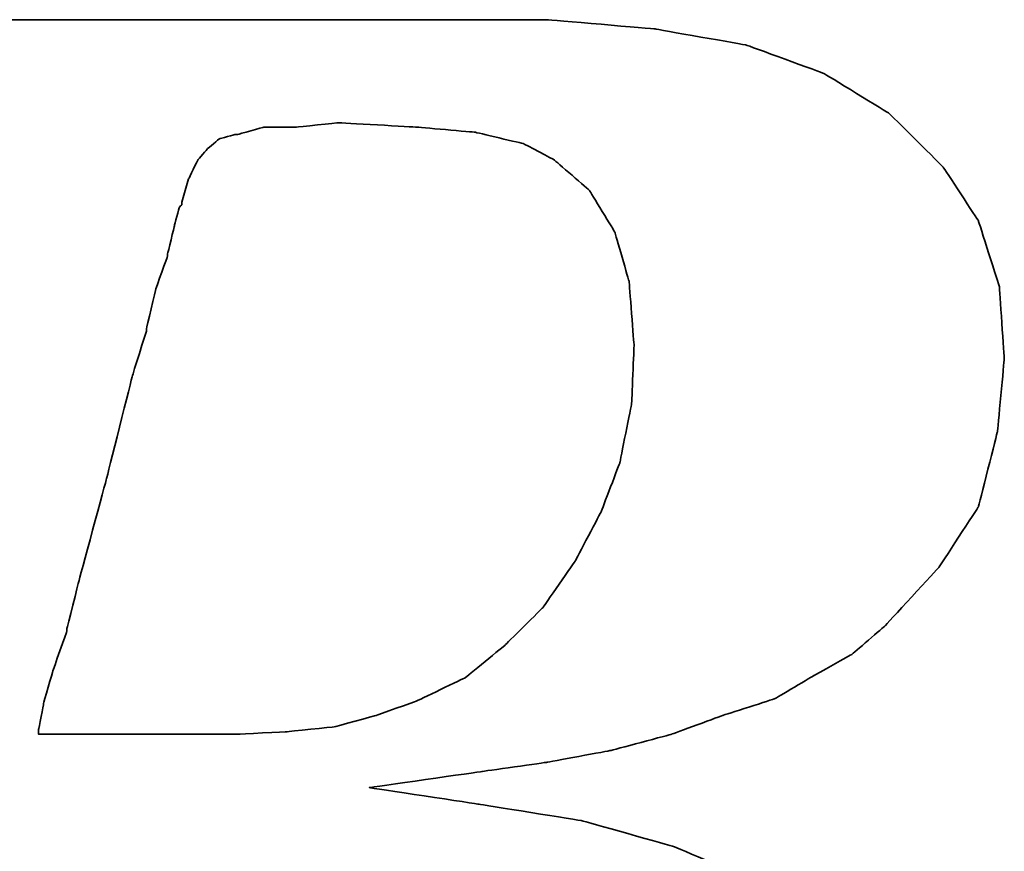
# Model space of a CAD drawing. Header units: millimetres. Extents: x 4 to 341, y 78 to 202.
# Tile 31 of 51: x 256.56 to 257.82, y 111.28 to 112.35. Entities that reach past the tile are written whole.
import ezdxf

# ---------------------------------------------------------------- set-up
doc = ezdxf.new("R2010")
doc.units = ezdxf.units.MM
doc.header["$LTSCALE"] = 0.15
doc.layers.add('DIM', color=4, linetype='CONTINUOUS')
doc.layers.add('layer 1', color=7, linetype='CONTINUOUS')

# ---------------------------------------------------------------- blocks, each defined once
blk = doc.blocks.new('TBI MOTION logo(完整正式版)')
at = {"layer": 'layer 1', "color": 22, "lineweight": 35}
for points, knots in [([(-64.65375, -6.86375), (-64.65375, -6.86375), (-64.84375, -7.29625), (-64.84375, -7.29625), (-64.84375, -7.29625), (-64.84375, -7.29625), (-64.86875, -7.34375), (-64.86875, -7.34375), (-64.86875, -7.34375), (-64.86875, -7.34375), (-64.86875, -7.36875), (-64.86875, -7.36875), (-64.86875, -7.36875), (-64.86875, -7.36875), (-65.15375, -7.65375), (-65.15375, -7.65375), (-65.15375, -7.65375), (-65.15375, -7.65375), (-65.17875, -7.65375), (-65.17875, -7.65375), (-65.17875, -7.65375), (-65.17875, -7.65375), (-65.20375, -7.67875), (-65.20375, -7.67875), (-65.20375, -7.67875), (-65.20375, -7.67875), (-65.58875, -7.87125), (-65.58875, -7.87125), (-65.58875, -7.87125), (-65.58875, -7.87125), (-65.63375, -7.87125), (-65.63375, -7.87125), (-65.63375, -7.87125), (-65.63375, -7.87125), (-65.65875, -7.89375), (-65.65875, -7.89375), (-65.65875, -7.89375), (-65.65875, -7.89375), (-66.09375, -7.94375), (-66.09375, -7.94375), (-66.09375, -7.94375), (-66.09375, -7.94375), (-66.11375, -7.94375), (-66.11375, -7.94375), (-66.11375, -7.94375), (-66.11375, -7.94375), (-66.16375, -7.94375), (-66.16375, -7.94375), (-66.16375, -7.94375), (-66.16375, -7.94375), (-66.30875, -7.94375), (-66.30875, -7.94375), (-66.30875, -7.94375), (-66.30875, -7.94375), (-66.69375, -7.94375), (-66.69375, -7.94375), (-66.69375, -7.94375), (-66.69375, -7.94375), (-67.07375, -7.94375), (-67.07375, -7.94375), (-67.07375, -7.94375), (-67.07375, -7.94375), (-67.12375, -7.94375), (-67.12375, -7.94375), (-67.12375, -7.94375), (-67.12375, -7.94375), (-67.12375, -7.96625), (-67.12375, -7.96625), (-67.12375, -7.96625), (-67.12375, -7.96625), (-67.14875, -7.99125), (-67.14875, -7.99125), (-67.14875, -7.99125), (-67.14875, -7.99125), (-67.24375, -8.34875), (-67.24375, -8.34875), (-67.24375, -8.34875), (-67.24375, -8.34875), (-67.31375, -8.68625), (-67.31375, -8.68625), (-67.31375, -8.68625), (-67.31375, -8.68625), (-67.26875, -8.68625), (-67.26875, -8.68625), (-67.26875, -8.68625), (-67.26875, -8.68625), (-67.07375, -8.68625), (-67.07375, -8.68625), (-67.07375, -8.68625), (-67.07375, -8.68625), (-66.54875, -8.68625), (-66.54875, -8.68625), (-66.54875, -8.68625), (-66.54875, -8.68625), (-65.82625, -8.68625), (-65.82625, -8.68625), (-65.82625, -8.68625), (-65.82625, -8.68625), (-65.01375, -8.68625), (-65.01375, -8.68625), (-65.01375, -8.68625), (-65.01375, -8.68625), (-64.05375, -8.68625), (-64.05375, -8.68625), (-64.05375, -8.68625), (-64.05375, -8.68625), (-62.08375, -8.68625), (-62.08375, -8.68625), (-62.08375, -8.68625), (-62.08375, -8.68625), (-60.06875, -8.68625), (-60.06875, -8.68625), (-60.06875, -8.68625), (-60.06875, -8.68625), (-59.10875, -8.68625), (-59.10875, -8.68625), (-59.10875, -8.68625), (-59.10875, -8.68625), (-58.29375, -8.68625), (-58.29375, -8.68625), (-58.29375, -8.68625), (-58.29375, -8.68625), (-57.57375, -8.68625), (-57.57375, -8.68625), (-57.57375, -8.68625), (-57.57375, -8.68625), (-57.04875, -8.68625), (-57.04875, -8.68625), (-57.04875, -8.68625), (-57.04875, -8.68625), (-56.85375, -8.68625), (-56.85375, -8.68625), (-56.85375, -8.68625), (-56.85375, -8.68625), (-56.70875, -8.68625), (-56.70875, -8.68625), (-56.70875, -8.68625), (-56.70875, -8.68625), (-56.61375, -8.68625), (-56.61375, -8.68625), (-56.61375, -8.68625), (-56.61375, -8.68625), (-56.56875, -8.68625), (-56.56875, -8.68625), (-56.56875, -8.68625), (-56.56875, -8.68625), (-55.65375, -8.63875), (-55.65375, -8.63875), (-55.65375, -8.63875), (-55.65375, -8.63875), (-54.76875, -8.51875), (-54.76875, -8.51875), (-54.76875, -8.51875), (-54.76875, -8.51875), (-53.90375, -8.30375), (-53.90375, -8.30375), (-53.90375, -8.30375), (-53.90375, -8.30375), (-53.08875, -8.03875), (-53.08875, -8.03875), (-53.08875, -8.03875), (-53.08875, -8.03875), (-52.34375, -7.65375), (-52.34375, -7.65375), (-52.34375, -7.65375), (-52.34375, -7.65375), (-51.69875, -7.29625), (-51.69875, -7.29625), (-51.69875, -7.29625), (-51.69875, -7.29625), (-51.21875, -6.91125), (-51.21875, -6.91125), (-51.21875, -6.91125), (-51.21875, -6.91125), (-50.83375, -6.50375), (-50.83375, -6.50375), (-50.83375, -6.50375), (-50.83375, -6.50375), (-50.44875, -5.94875), (-50.44875, -5.94875), (-50.44875, -5.94875), (-50.44875, -5.94875), (-50.13875, -5.30375), (-50.13875, -5.30375), (-50.13875, -5.30375), (-50.13875, -5.30375), (-49.99375, -4.65375), (-49.99375, -4.65375), (-49.99375, -4.65375), (-49.99375, -4.65375), (-49.92375, -3.98375), (-49.92375, -3.98375), (-49.92375, -3.98375), (-49.92375, -3.98375), (-49.99375, -3.19374), (-49.99375, -3.19374), (-49.99375, -3.19374), (-49.99375, -3.19374), (-50.23374, -2.44874), (-50.23374, -2.44874), (-50.23374, -2.44874), (-50.23374, -2.44874), (-50.59375, -1.87374), (-50.59375, -1.87374), (-50.59375, -1.87374), (-50.59375, -1.87374), (-51.09875, -1.31874), (-51.09875, -1.31874), (-51.09875, -1.31874), (-51.09875, -1.31874), (-51.74375, -0.81875), (-51.74375, -0.81875), (-51.74375, -0.81875), (-51.74375, -0.81875), (-52.53875, -0.48125), (-52.53875, -0.48125), (-52.53875, -0.48125), (-52.53875, -0.48125), (-53.47375, -0.21875), (-53.47375, -0.21875), (-53.47375, -0.21875), (-53.47375, -0.21875), (-54.52875, -0.04874), (-54.52875, -0.04874), (-54.52875, -0.04874), (-54.52875, -0.04874), (-55.65375, 0.12125), (-55.65375, 0.12125), (-55.65375, 0.12125), (-55.65375, 0.12125), (-54.50375, 0.28624), (-54.50375, 0.28624), (-54.50375, 0.28624), (-54.50375, 0.28624), (-53.83375, 0.38124), (-53.83375, 0.38124), (-53.83375, 0.38124), (-53.83375, 0.38124), (-53.18375, 0.50125), (-53.18375, 0.50125), (-53.18375, 0.50125), (-53.18375, 0.50125), (-52.55875, 0.66874), (-52.55875, 0.66874), (-52.55875, 0.66874), (-52.55875, 0.66874), (-52.03375, 0.86124), (-52.03375, 0.86124), (-52.03375, 0.86124), (-52.03375, 0.86124), (-51.50374, 1.03124), (-51.50374, 1.03124), (-51.50374, 1.03124), (-51.50374, 1.03124), (-51.09875, 1.27125), (-51.09875, 1.27125), (-51.09875, 1.27125), (-51.09875, 1.27125), (-50.71375, 1.48624), (-50.71375, 1.48624), (-50.71375, 1.48624), (-50.71375, 1.48624), (-50.37625, 1.77625), (-50.37625, 1.77625), (-50.37625, 1.77625), (-50.37625, 1.77625), (-49.82375, 2.37625), (-49.82375, 2.37625), (-49.82375, 2.37625), (-49.82375, 2.37625), (-49.41875, 2.99625), (-49.41875, 2.99625), (-49.41875, 2.99625), (-49.41875, 2.99625), (-49.22375, 3.76625), (-49.22375, 3.76625), (-49.22375, 3.76625), (-49.22375, 3.76625), (-49.15375, 4.50874), (-49.15375, 4.50874), (-49.15375, 4.50874), (-49.15375, 4.50874), (-49.20375, 5.25125), (-49.20375, 5.25125), (-49.20375, 5.25125), (-49.20375, 5.25125), (-49.41875, 5.92625), (-49.41875, 5.92625), (-49.41875, 5.92625), (-49.41875, 5.92625), (-49.77875, 6.47625), (-49.77875, 6.47625), (-49.77875, 6.47625), (-49.77875, 6.47625), (-50.33125, 7.02624), (-50.33125, 7.02624), (-50.33125, 7.02624), (-50.33125, 7.02624), (-51.00125, 7.43625), (-51.00125, 7.43625), (-51.00125, 7.43625), (-51.00125, 7.43625), (-51.79375, 7.72625), (-51.79375, 7.72625), (-51.79375, 7.72625), (-51.79375, 7.72625), (-52.72875, 7.89124), (-52.72875, 7.89124), (-52.72875, 7.89124), (-52.72875, 7.89124), (-53.83375, 7.98625), (-53.83375, 7.98625), (-53.83375, 7.98625), (-53.83375, 7.98625), (-53.92875, 7.98625), (-53.92875, 7.98625), (-53.92875, 7.98625), (-53.92875, 7.98625), (-54.26375, 7.98625), (-54.26375, 7.98625), (-54.26375, 7.98625), (-54.26375, 7.98625), (-54.74375, 7.98625), (-54.74375, 7.98625), (-54.74375, 7.98625), (-54.74375, 7.98625), (-55.36875, 7.98625), (-55.36875, 7.98625), (-55.36875, 7.98625), (-55.36875, 7.98625), (-56.13375, 7.98625), (-56.13375, 7.98625), (-56.13375, 7.98625), (-56.13375, 7.98625), (-56.94875, 7.98625), (-56.94875, 7.98625), (-56.94875, 7.98625), (-56.94875, 7.98625), (-58.77625, 7.98625), (-58.77625, 7.98625), (-58.77625, 7.98625), (-58.77625, 7.98625), (-60.59875, 7.98625), (-60.59875, 7.98625), (-60.59875, 7.98625), (-60.59875, 7.98625), (-61.41375, 7.98625), (-61.41375, 7.98625), (-61.41375, 7.98625), (-61.41375, 7.98625), (-62.17875, 7.98625), (-62.17875, 7.98625), (-62.17875, 7.98625), (-62.17875, 7.98625), (-62.80375, 7.98625), (-62.80375, 7.98625), (-62.80375, 7.98625), (-62.80375, 7.98625), (-63.30625, 7.98625), (-63.30625, 7.98625), (-63.30625, 7.98625), (-63.30625, 7.98625), (-63.57375, 7.98625), (-63.57375, 7.98625), (-63.57375, 7.98625), (-63.57375, 7.98625), (-63.57375, 7.96375), (-63.57375, 7.96375), (-63.57375, 7.96375), (-63.57375, 7.96375), (-63.59875, 7.94125), (-63.59875, 7.94125), (-63.59875, 7.94125), (-63.59875, 7.94125), (-63.69375, 7.55625), (-63.69375, 7.55625), (-63.69375, 7.55625), (-63.69375, 7.55625), (-63.76375, 7.24624), (-63.76375, 7.24624), (-63.76375, 7.24624), (-63.76375, 7.24624), (-63.23875, 7.24624), (-63.23875, 7.24624), (-63.23875, 7.24624), (-63.23875, 7.24624), (-62.75875, 7.24624), (-62.75875, 7.24624), (-62.75875, 7.24624), (-62.75875, 7.24624), (-62.61125, 7.24624), (-62.61125, 7.24624), (-62.61125, 7.24624), (-62.61125, 7.24624), (-62.56625, 7.24624), (-62.56625, 7.24624), (-62.56625, 7.24624), (-62.56625, 7.24624), (-62.22875, 7.24624), (-62.22875, 7.24624), (-62.22875, 7.24624), (-62.22875, 7.24624), (-62.20375, 7.24624), (-62.20375, 7.24624), (-62.20375, 7.24624), (-62.20375, 7.24624), (-62.17875, 7.21875), (-62.17875, 7.21875), (-62.17875, 7.21875), (-62.17875, 7.21875), (-61.96375, 7.17125), (-61.96375, 7.17125), (-61.96375, 7.17125), (-61.96375, 7.17125), (-61.72375, 7.12624), (-61.72375, 7.12624), (-61.72375, 7.12624), (-61.72375, 7.12624), (-61.70375, 7.12624), (-61.70375, 7.12624), (-61.70375, 7.12624), (-61.70375, 7.12624), (-61.55875, 7.07624), (-61.55875, 7.07624), (-61.55875, 7.07624), (-61.55875, 7.07624), (-61.50875, 7.07624), (-61.50875, 7.07624), (-61.50875, 7.07624), (-61.50875, 7.07624), (-61.48375, 7.02624), (-61.48375, 7.02624), (-61.48375, 7.02624), (-61.48375, 7.02624), (-61.31875, 6.83375), (-61.31875, 6.83375), (-61.31875, 6.83375), (-61.31875, 6.83375), (-61.29375, 6.81125), (-61.29375, 6.81125), (-61.29375, 6.81125), (-61.29375, 6.81125), (-61.29375, 6.78625), (-61.29375, 6.78625), (-61.29375, 6.78625), (-61.29375, 6.78625), (-61.19875, 6.50124), (-61.19875, 6.50124), (-61.19875, 6.50124), (-61.19875, 6.50124), (-61.17375, 6.45124), (-61.17375, 6.45124), (-61.17375, 6.45124), (-61.17375, 6.45124), (-61.19875, 6.40625), (-61.19875, 6.40625), (-61.19875, 6.40625), (-61.19875, 6.40625), (-61.26875, 5.99624), (-61.26875, 5.99624), (-61.26875, 5.99624), (-61.26875, 5.99624), (-61.26875, 5.85125), (-61.26875, 5.85125), (-61.26875, 5.85125), (-61.26875, 5.85125), (-61.26875, 5.82625), (-61.26875, 5.82625), (-61.26875, 5.82625), (-61.26875, 5.82625), (-61.29375, 5.80625), (-61.29375, 5.80625), (-61.29375, 5.80625), (-61.29375, 5.80625), (-61.34125, 5.66125), (-61.34125, 5.66125), (-61.34125, 5.66125), (-61.34125, 5.66125), (-61.41375, 5.44625), (-61.41375, 5.44625), (-61.41375, 5.44625), (-61.41375, 5.44625), (-61.48375, 5.15625), (-61.48375, 5.15625), (-61.48375, 5.15625), (-61.48375, 5.15625), (-61.58375, 4.82124), (-61.58375, 4.82124), (-61.58375, 4.82124), (-61.58375, 4.82124), (-61.79875, 4.00375), (-61.79875, 4.00375), (-61.79875, 4.00375), (-61.79875, 4.00375), (-62.05875, 2.99625), (-62.05875, 2.99625), (-62.05875, 2.99625), (-62.05875, 2.99625), (-62.34875, 1.91625), (-62.34875, 1.91625), (-62.34875, 1.91625), (-62.34875, 1.91625), (-62.97375, -0.41124), (-62.97375, -0.41124), (-62.97375, -0.41124), (-62.97375, -0.41124), (-63.59875, -2.75875), (-63.59875, -2.75875), (-63.59875, -2.75875), (-63.59875, -2.75875), (-63.88375, -3.86374), (-63.88375, -3.86374), (-63.88375, -3.86374), (-63.88375, -3.86374), (-64.14875, -4.82374), (-64.14875, -4.82374), (-64.14875, -4.82374), (-64.14875, -4.82374), (-64.36375, -5.64125), (-64.36375, -5.64125), (-64.36375, -5.64125), (-64.36375, -5.64125), (-64.43625, -5.97625), (-64.43625, -5.97625), (-64.43625, -5.97625), (-64.43625, -5.97625), (-64.50875, -6.28625), (-64.50875, -6.28625), (-64.50875, -6.28625), (-64.50875, -6.28625), (-64.50875, -6.30875), (-64.50875, -6.30875), (-64.50875, -6.30875), (-64.50875, -6.30875), (-64.57875, -6.50375), (-64.57875, -6.50375), (-64.57875, -6.50375), (-64.57875, -6.50375), (-64.62875, -6.69625), (-64.62875, -6.69625), (-64.62875, -6.69625), (-64.62875, -6.69625), (-64.62875, -6.76875), (-64.62875, -6.76875), (-64.62875, -6.76875), (-64.62875, -6.76875), (-64.62875, -6.81375), (-64.62875, -6.81375), (-64.62875, -6.81375), (-64.62875, -6.81375), (-64.62875, -6.83875), (-64.62875, -6.83875), (-64.62875, -6.83875), (-64.62875, -6.83875), (-64.65375, -6.86375), (-64.65375, -6.86375)], [0, 0, 0, 0, 0.00719424, 0.00719424, 0.00719424, 0.00719425, 0.01438849, 0.01438849, 0.01438849, 0.0143885, 0.02158273, 0.02158273, 0.02158273, 0.02158274, 0.02877698, 0.02877698, 0.02877698, 0.02877699, 0.03597122, 0.03597122, 0.03597122, 0.03597123, 0.04316547, 0.04316547, 0.04316547, 0.04316548, 0.05035971, 0.05035971, 0.05035971, 0.05035972, 0.05755396, 0.05755396, 0.05755396, 0.05755397, 0.0647482, 0.0647482, 0.0647482, 0.06474821, 0.07194245, 0.07194245, 0.07194245, 0.07194246, 0.07913669, 0.07913669, 0.07913669, 0.0791367, 0.08633094, 0.08633094, 0.08633094, 0.08633095, 0.09352518, 0.09352518, 0.09352518, 0.09352519, 0.10071942, 0.10071942, 0.10071942, 0.10071943, 0.10791367, 0.10791367, 0.10791367, 0.10791368, 0.11510791, 0.11510791, 0.11510791, 0.11510792, 0.12230216, 0.12230216, 0.12230216, 0.12230217, 0.1294964, 0.1294964, 0.1294964, 0.12949641, 0.13669065, 0.13669065, 0.13669065, 0.13669066, 0.14388489, 0.14388489, 0.14388489, 0.1438849, 0.15107914, 0.15107914, 0.15107914, 0.15107915, 0.15827338, 0.15827338, 0.15827338, 0.15827339, 0.16546763, 0.16546763, 0.16546763, 0.16546764, 0.17266187, 0.17266187, 0.17266187, 0.17266188, 0.17985612, 0.17985612, 0.17985612, 0.17985613, 0.18705036, 0.18705036, 0.18705036, 0.18705037, 0.1942446, 0.1942446, 0.1942446, 0.19424461, 0.20143885, 0.20143885, 0.20143885, 0.20143886, 0.20863309, 0.20863309, 0.20863309, 0.2086331, 0.21582734, 0.21582734, 0.21582734, 0.21582735, 0.22302158, 0.22302158, 0.22302158, 0.22302159, 0.23021583, 0.23021583, 0.23021583, 0.23021584, 0.23741007, 0.23741007, 0.23741007, 0.23741008, 0.24460432, 0.24460432, 0.24460432, 0.24460433, 0.25179856, 0.25179856, 0.25179856, 0.25179857, 0.25899281, 0.25899281, 0.25899281, 0.25899282, 0.26618705, 0.26618705, 0.26618705, 0.26618706, 0.27338129, 0.27338129, 0.27338129, 0.2733813, 0.28057554, 0.28057554, 0.28057554, 0.28057555, 0.28776978, 0.28776978, 0.28776978, 0.28776979, 0.29496403, 0.29496403, 0.29496403, 0.29496404, 0.30215827, 0.30215827, 0.30215827, 0.30215828, 0.30935252, 0.30935252, 0.30935252, 0.30935253, 0.31654676, 0.31654676, 0.31654676, 0.31654677, 0.32374101, 0.32374101, 0.32374101, 0.32374102, 0.33093525, 0.33093525, 0.33093525, 0.33093526, 0.3381295, 0.3381295, 0.3381295, 0.33812951, 0.34532374, 0.34532374, 0.34532374, 0.34532375, 0.35251799, 0.35251799, 0.35251799, 0.352518, 0.35971223, 0.35971223, 0.35971223, 0.35971224, 0.36690647, 0.36690647, 0.36690647, 0.36690648, 0.37410072, 0.37410072, 0.37410072, 0.37410073, 0.38129496, 0.38129496, 0.38129496, 0.38129497, 0.38848921, 0.38848921, 0.38848921, 0.38848922, 0.39568345, 0.39568345, 0.39568345, 0.39568346, 0.4028777, 0.4028777, 0.4028777, 0.40287771, 0.41007194, 0.41007194, 0.41007194, 0.41007195, 0.41726619, 0.41726619, 0.41726619, 0.4172662, 0.42446043, 0.42446043, 0.42446043, 0.42446044, 0.43165468, 0.43165468, 0.43165468, 0.43165469, 0.43884892, 0.43884892, 0.43884892, 0.43884893, 0.44604317, 0.44604317, 0.44604317, 0.44604318, 0.45323741, 0.45323741, 0.45323741, 0.45323742, 0.46043165, 0.46043165, 0.46043165, 0.46043166, 0.4676259, 0.4676259, 0.4676259, 0.46762591, 0.47482014, 0.47482014, 0.47482014, 0.47482015, 0.48201439, 0.48201439, 0.48201439, 0.4820144, 0.48920863, 0.48920863, 0.48920863, 0.48920864, 0.49640288, 0.49640288, 0.49640288, 0.49640289, 0.50359712, 0.50359712, 0.50359712, 0.50359713, 0.51079137, 0.51079137, 0.51079137, 0.51079138, 0.51798561, 0.51798561, 0.51798561, 0.51798562, 0.52517986, 0.52517986, 0.52517986, 0.52517987, 0.5323741, 0.5323741, 0.5323741, 0.53237411, 0.53956835, 0.53956835, 0.53956835, 0.53956836, 0.54676259, 0.54676259, 0.54676259, 0.5467626, 0.55395683, 0.55395683, 0.55395683, 0.55395684, 0.56115108, 0.56115108, 0.56115108, 0.56115109, 0.56834532, 0.56834532, 0.56834532, 0.56834533, 0.57553957, 0.57553957, 0.57553957, 0.57553958, 0.58273381, 0.58273381, 0.58273381, 0.58273382, 0.58992806, 0.58992806, 0.58992806, 0.58992807, 0.5971223, 0.5971223, 0.5971223, 0.59712231, 0.60431655, 0.60431655, 0.60431655, 0.60431656, 0.61151079, 0.61151079, 0.61151079, 0.6115108, 0.61870504, 0.61870504, 0.61870504, 0.61870505, 0.62589928, 0.62589928, 0.62589928, 0.62589929, 0.63309353, 0.63309353, 0.63309353, 0.63309354, 0.64028777, 0.64028777, 0.64028777, 0.64028778, 0.64748201, 0.64748201, 0.64748201, 0.64748202, 0.65467626, 0.65467626, 0.65467626, 0.65467627, 0.6618705, 0.6618705, 0.6618705, 0.66187051, 0.66906475, 0.66906475, 0.66906475, 0.66906476, 0.67625899, 0.67625899, 0.67625899, 0.676259, 0.68345324, 0.68345324, 0.68345324, 0.68345325, 0.69064748, 0.69064748, 0.69064748, 0.69064749, 0.69784173, 0.69784173, 0.69784173, 0.69784174, 0.70503597, 0.70503597, 0.70503597, 0.70503598, 0.71223022, 0.71223022, 0.71223022, 0.71223023, 0.71942446, 0.71942446, 0.71942446, 0.71942447, 0.72661871, 0.72661871, 0.72661871, 0.72661872, 0.73381295, 0.73381295, 0.73381295, 0.73381296, 0.74100719, 0.74100719, 0.74100719, 0.7410072, 0.74820144, 0.74820144, 0.74820144, 0.74820145, 0.75539568, 0.75539568, 0.75539568, 0.75539569, 0.76258993, 0.76258993, 0.76258993, 0.76258994, 0.76978417, 0.76978417, 0.76978417, 0.76978418, 0.77697842, 0.77697842, 0.77697842, 0.77697843, 0.78417266, 0.78417266, 0.78417266, 0.78417267, 0.79136691, 0.79136691, 0.79136691, 0.79136692, 0.79856115, 0.79856115, 0.79856115, 0.79856116, 0.8057554, 0.8057554, 0.8057554, 0.80575541, 0.81294964, 0.81294964, 0.81294964, 0.81294965, 0.82014388, 0.82014388, 0.82014388, 0.82014389, 0.82733813, 0.82733813, 0.82733813, 0.82733814, 0.83453237, 0.83453237, 0.83453237, 0.83453238, 0.84172662, 0.84172662, 0.84172662, 0.84172663, 0.84892086, 0.84892086, 0.84892086, 0.84892087, 0.85611511, 0.85611511, 0.85611511, 0.85611512, 0.86330935, 0.86330935, 0.86330935, 0.86330936, 0.8705036, 0.8705036, 0.8705036, 0.87050361, 0.87769784, 0.87769784, 0.87769784, 0.87769785, 0.88489209, 0.88489209, 0.88489209, 0.8848921, 0.89208633, 0.89208633, 0.89208633, 0.89208634, 0.89928058, 0.89928058, 0.89928058, 0.89928059, 0.90647482, 0.90647482, 0.90647482, 0.90647483, 0.91366906, 0.91366906, 0.91366906, 0.91366907, 0.92086331, 0.92086331, 0.92086331, 0.92086332, 0.92805755, 0.92805755, 0.92805755, 0.92805756, 0.9352518, 0.9352518, 0.9352518, 0.93525181, 0.94244604, 0.94244604, 0.94244604, 0.94244605, 0.94964029, 0.94964029, 0.94964029, 0.9496403, 0.95683453, 0.95683453, 0.95683453, 0.95683454, 0.96402878, 0.96402878, 0.96402878, 0.96402879, 0.97122302, 0.97122302, 0.97122302, 0.97122303, 0.97841727, 0.97841727, 0.97841727, 0.97841728, 0.98561151, 0.98561151, 0.98561151, 0.98561152, 0.99280576, 0.99280576, 0.99280576, 0.99280577, 1, 1, 1, 1]), ([(-57.50375, 6.35625), (-57.50375, 6.35625), (-57.57375, 6.11625), (-57.57375, 6.11625), (-57.57375, 6.11625), (-57.57375, 6.11625), (-57.57375, 6.09125), (-57.57375, 6.09125), (-57.57375, 6.09125), (-57.57375, 6.09125), (-57.59875, 6.06625), (-57.59875, 6.06625), (-57.59875, 6.06625), (-57.59875, 6.06625), (-57.64875, 5.87625), (-57.64875, 5.87625), (-57.64875, 5.87625), (-57.64875, 5.87625), (-57.71875, 5.58875), (-57.71875, 5.58875), (-57.71875, 5.58875), (-57.71875, 5.58875), (-57.71875, 5.56625), (-57.71875, 5.56625), (-57.71875, 5.56625), (-57.71875, 5.56625), (-57.83875, 5.23125), (-57.83875, 5.23125), (-57.83875, 5.23125), (-57.83875, 5.23125), (-57.93625, 4.82124), (-57.93625, 4.82124), (-57.93625, 4.82124), (-57.93625, 4.82124), (-57.93625, 4.79624), (-57.93625, 4.79624), (-57.93625, 4.79624), (-57.93625, 4.79624), (-58.07875, 4.34125), (-58.07875, 4.34125), (-58.07875, 4.34125), (-58.07875, 4.34125), (-58.34375, 3.28625), (-58.34375, 3.28625), (-58.34375, 3.28625), (-58.34375, 3.28625), (-58.62875, 2.23124), (-58.62875, 2.23124), (-58.62875, 2.23124), (-58.62875, 2.23124), (-58.74875, 1.75125), (-58.74875, 1.75125), (-58.74875, 1.75125), (-58.74875, 1.75125), (-58.74875, 1.72625), (-58.74875, 1.72625), (-58.74875, 1.72625), (-58.74875, 1.72625), (-58.89375, 1.31625), (-58.89375, 1.31625), (-58.89375, 1.31625), (-58.89375, 1.31625), (-58.98875, 0.98124), (-58.98875, 0.98124), (-58.98875, 0.98124), (-58.98875, 0.98124), (-59.03875, 0.71625), (-59.03875, 0.71625), (-59.03875, 0.71625), (-59.03875, 0.71625), (-59.03875, 0.66874), (-59.03875, 0.66874), (-59.03875, 0.66874), (-59.03875, 0.66874), (-58.91875, 0.66874), (-58.91875, 0.66874), (-58.91875, 0.66874), (-58.91875, 0.66874), (-58.53375, 0.66874), (-58.53375, 0.66874), (-58.53375, 0.66874), (-58.53375, 0.66874), (-58.10375, 0.66874), (-58.10375, 0.66874), (-58.10375, 0.66874), (-58.10375, 0.66874), (-57.66875, 0.66874), (-57.66875, 0.66874), (-57.66875, 0.66874), (-57.66875, 0.66874), (-57.33375, 0.66874), (-57.33375, 0.66874), (-57.33375, 0.66874), (-57.33375, 0.66874), (-57.09375, 0.66874), (-57.09375, 0.66874), (-57.09375, 0.66874), (-57.09375, 0.66874), (-56.99875, 0.66874), (-56.99875, 0.66874), (-56.99875, 0.66874), (-56.99875, 0.66874), (-56.49375, 0.69374), (-56.49375, 0.69374), (-56.49375, 0.69374), (-56.49375, 0.69374), (-56.01375, 0.74374), (-56.01375, 0.74374), (-56.01375, 0.74374), (-56.01375, 0.74374), (-55.58375, 0.86124), (-55.58375, 0.86124), (-55.58375, 0.86124), (-55.58375, 0.86124), (-55.17375, 1.00624), (-55.17375, 1.00624), (-55.17375, 1.00624), (-55.17375, 1.00624), (-54.67375, 1.24625), (-54.67375, 1.24625), (-54.67375, 1.24625), (-54.67375, 1.24625), (-54.26375, 1.58124), (-54.26375, 1.58124), (-54.26375, 1.58124), (-54.26375, 1.58124), (-53.87875, 1.96374), (-53.87875, 1.96374), (-53.87875, 1.96374), (-53.87875, 1.96374), (-53.54375, 2.44625), (-53.54375, 2.44625), (-53.54375, 2.44625), (-53.54375, 2.44625), (-53.27875, 2.95125), (-53.27875, 2.95125), (-53.27875, 2.95125), (-53.27875, 2.95125), (-53.08875, 3.45124), (-53.08875, 3.45124), (-53.08875, 3.45124), (-53.08875, 3.45124), (-52.96875, 4.05124), (-52.96875, 4.05124), (-52.96875, 4.05124), (-52.96875, 4.05124), (-52.94375, 4.65125), (-52.94375, 4.65125), (-52.94375, 4.65125), (-52.94375, 4.65125), (-52.99375, 5.30125), (-52.99375, 5.30125), (-52.99375, 5.30125), (-52.99375, 5.30125), (-53.13875, 5.80625), (-53.13875, 5.80625), (-53.13875, 5.80625), (-53.13875, 5.80625), (-53.39875, 6.23625), (-53.39875, 6.23625), (-53.39875, 6.23625), (-53.39875, 6.23625), (-53.75875, 6.54875), (-53.75875, 6.54875), (-53.75875, 6.54875), (-53.75875, 6.54875), (-54.07375, 6.71625), (-54.07375, 6.71625), (-54.07375, 6.71625), (-54.07375, 6.71625), (-54.57375, 6.83375), (-54.57375, 6.83375), (-54.57375, 6.83375), (-54.57375, 6.83375), (-55.17375, 6.88625), (-55.17375, 6.88625), (-55.17375, 6.88625), (-55.17375, 6.88625), (-55.96875, 6.93125), (-55.96875, 6.93125), (-55.96875, 6.93125), (-55.96875, 6.93125), (-56.39875, 6.88625), (-56.39875, 6.88625), (-56.39875, 6.88625), (-56.39875, 6.88625), (-56.42125, 6.88625), (-56.42125, 6.88625), (-56.42125, 6.88625), (-56.42125, 6.88625), (-56.73375, 6.88625), (-56.73375, 6.88625), (-56.73375, 6.88625), (-56.73375, 6.88625), (-56.99875, 6.81125), (-56.99875, 6.81125), (-56.99875, 6.81125), (-56.99875, 6.81125), (-57.02375, 6.81125), (-57.02375, 6.81125), (-57.02375, 6.81125), (-57.02375, 6.81125), (-57.18875, 6.76625), (-57.18875, 6.76625), (-57.18875, 6.76625), (-57.18875, 6.76625), (-57.30875, 6.66625), (-57.30875, 6.66625), (-57.30875, 6.66625), (-57.30875, 6.66625), (-57.40875, 6.54875), (-57.40875, 6.54875), (-57.40875, 6.54875), (-57.40875, 6.54875), (-57.50375, 6.35625), (-57.50375, 6.35625)], [0, 0, 0, 0, 0.01851852, 0.01851852, 0.01851852, 0.01851853, 0.03703704, 0.03703704, 0.03703704, 0.03703705, 0.05555556, 0.05555556, 0.05555556, 0.05555557, 0.07407407, 0.07407407, 0.07407407, 0.07407408, 0.09259259, 0.09259259, 0.09259259, 0.0925926, 0.11111111, 0.11111111, 0.11111111, 0.11111112, 0.12962963, 0.12962963, 0.12962963, 0.12962964, 0.14814815, 0.14814815, 0.14814815, 0.14814816, 0.16666667, 0.16666667, 0.16666667, 0.16666668, 0.18518519, 0.18518519, 0.18518519, 0.1851852, 0.2037037, 0.2037037, 0.2037037, 0.20370371, 0.22222222, 0.22222222, 0.22222222, 0.22222223, 0.24074074, 0.24074074, 0.24074074, 0.24074075, 0.25925926, 0.25925926, 0.25925926, 0.25925927, 0.27777778, 0.27777778, 0.27777778, 0.27777779, 0.2962963, 0.2962963, 0.2962963, 0.29629631, 0.31481481, 0.31481481, 0.31481481, 0.31481482, 0.33333333, 0.33333333, 0.33333333, 0.33333334, 0.35185185, 0.35185185, 0.35185185, 0.35185186, 0.37037037, 0.37037037, 0.37037037, 0.37037038, 0.38888889, 0.38888889, 0.38888889, 0.3888889, 0.40740741, 0.40740741, 0.40740741, 0.40740742, 0.42592593, 0.42592593, 0.42592593, 0.42592594, 0.44444444, 0.44444444, 0.44444444, 0.44444445, 0.46296296, 0.46296296, 0.46296296, 0.46296297, 0.48148148, 0.48148148, 0.48148148, 0.48148149, 0.5, 0.5, 0.5, 0.50000001, 0.51851852, 0.51851852, 0.51851852, 0.51851853, 0.53703704, 0.53703704, 0.53703704, 0.53703705, 0.55555556, 0.55555556, 0.55555556, 0.55555557, 0.57407407, 0.57407407, 0.57407407, 0.57407408, 0.59259259, 0.59259259, 0.59259259, 0.5925926, 0.61111111, 0.61111111, 0.61111111, 0.61111112, 0.62962963, 0.62962963, 0.62962963, 0.62962964, 0.64814815, 0.64814815, 0.64814815, 0.64814816, 0.66666667, 0.66666667, 0.66666667, 0.66666668, 0.68518519, 0.68518519, 0.68518519, 0.6851852, 0.7037037, 0.7037037, 0.7037037, 0.70370371, 0.72222222, 0.72222222, 0.72222222, 0.72222223, 0.74074074, 0.74074074, 0.74074074, 0.74074075, 0.75925926, 0.75925926, 0.75925926, 0.75925927, 0.77777778, 0.77777778, 0.77777778, 0.77777779, 0.7962963, 0.7962963, 0.7962963, 0.79629631, 0.81481481, 0.81481481, 0.81481481, 0.81481482, 0.83333333, 0.83333333, 0.83333333, 0.83333334, 0.85185185, 0.85185185, 0.85185185, 0.85185186, 0.87037037, 0.87037037, 0.87037037, 0.87037038, 0.88888889, 0.88888889, 0.88888889, 0.8888889, 0.90740741, 0.90740741, 0.90740741, 0.90740742, 0.92592593, 0.92592593, 0.92592593, 0.92592594, 0.94444444, 0.94444444, 0.94444444, 0.94444445, 0.96296296, 0.96296296, 0.96296296, 0.96296297, 0.98148148, 0.98148148, 0.98148148, 0.98148149, 1, 1, 1, 1])]:
    blk.add_open_spline(points, degree=3, knots=knots, dxfattribs=at)

msp = doc.modelspace()

# ---------------------------------------------------------------- block references
at = {"layer": 'DIM', "color": 7, "xscale": 0.1250977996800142, "yscale": 0.1250977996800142, "zscale": 0.1250977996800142}
msp.add_blockref('TBI MOTION logo(完整正式版)', (263.9653, 111.3504), dxfattribs=at)

doc.saveas('drawing.dxf')
